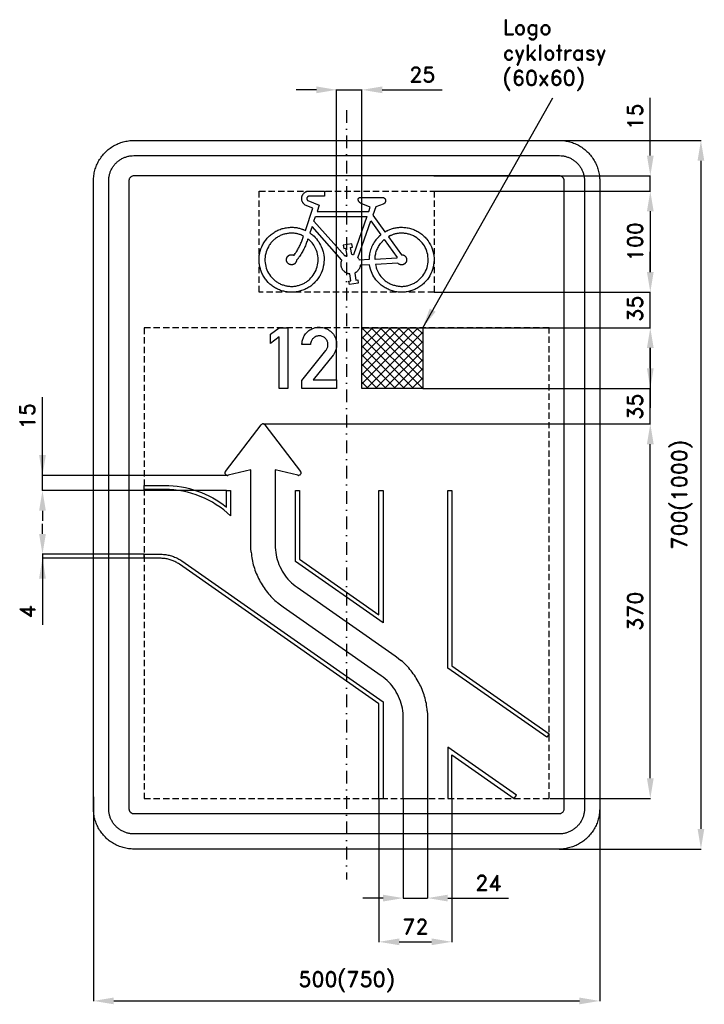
# Model space of a CAD drawing. Header units: millimetres. Extents: x -43 to 634, y -75 to 898.
import ezdxf

# ---------------------------------------------------------------- set-up
doc = ezdxf.new("R2010")
doc.units = ezdxf.units.MM
doc.header["$LTSCALE"] = 5
doc.linetypes.add('ČERCHOVANÁX2', pattern=[2, 1, -0.5, 0, -0.5])
doc.linetypes.add('ČÁRKOVANÁX2', pattern=[1.5, 1, -0.5])
doc.layers.add('Kóty', color=2, linetype='Continuous')
doc.layers.add('Značka', color=7, linetype='Continuous')
doc.styles.get("Standard").update_dxf_attribs({"font": 'romand.shx', "height": 15})
doc.dimstyles.get("Standard").update_dxf_attribs({"dimtxt": 15, "dimasz": 20, "dimexe": 0.18, "dimexo": 0.0625, "dimgap": 7.5, "dimtad": 1, "dimdec": 0, "dimzin": 0, "dimdsep": 46, "dimtxsty": 'Standard', "dimcen": 0.09, "dimadec": 0, "dimazin": 0, "dimtfac": 1, "dimtdec": 0, "dimtofl": 0, "dimtmove": 0, "dimatfit": 3, "dimfxl": 1, "dimtolj": 1, "dimtzin": 0, "dimarcsym": 0})

# ---------------------------------------------------------------- blocks, each defined once
blk = doc.blocks.new('*D1')
at = {"layer": 'Defpoints', "color": 0, "transparency": 16777216}
for p in [(490.38, 778.5), (490.38, 78.5), (630.38, 78.5)]:
    blk.add_point(p, dxfattribs=at)
at = {"layer": 'Kóty', "color": 0, "lineweight": -2, "transparency": 16777216}
for p, q in [((490.44, 778.5), (630.56, 778.5)), ((630.38, 758.5), (630.38, 98.5)), ((490.44, 78.5), (630.56, 78.5))]:
    blk.add_line(p, q, dxfattribs=at)
at = {"layer": 'Kóty', "color": 0, "transparency": 16777216}
for points in [[(627.05, 758.5), (633.71, 758.5), (630.38, 778.5)], [(627.05, 98.5), (633.71, 98.5), (630.38, 78.5)]]:
    blk.add_solid(points, dxfattribs=at)
at = {"layer": 'Kóty', "color": 0, "transparency": 16777216, "insert": (611.45, 428.5), "char_height": 15, "attachment_point": 5, "rotation": 90}
blk.add_mtext('\\A1;700(1000)', dxfattribs=at)
blk = doc.blocks.new('*D2')
at = {"layer": 'Defpoints', "color": 0, "transparency": 16777216}
for p in [(295.54, 828.5), (295.54, 593.5), (270.54, 542.06)]:
    blk.add_point(p, dxfattribs=at)
at = {"layer": 'Kóty', "color": 0, "lineweight": -2, "transparency": 16777216}
for p, q in [((250.54, 828.5), (230.54, 828.5)), ((270.54, 542.12), (270.54, 828.68)), ((295.54, 593.56), (295.54, 828.68)), ((315.54, 828.5), (374.82, 828.5))]:
    blk.add_line(p, q, dxfattribs=at)
at = {"layer": 'Kóty', "color": 0, "transparency": 16777216}
for points in [[(250.54, 831.83), (250.54, 825.16), (270.54, 828.5)], [(315.54, 831.83), (315.54, 825.16), (295.54, 828.5)]]:
    blk.add_solid(points, dxfattribs=at)
at = {"layer": 'Kóty', "color": 0, "transparency": 16777216, "insert": (355.18, 843.5), "char_height": 15, "attachment_point": 5}
blk.add_mtext('\\A1;25', dxfattribs=at)
blk = doc.blocks.new('*D3')
at = {"layer": 'Defpoints', "color": 0, "transparency": 16777216}
for p in [(366.54, 728.5), (366.85, 628.5), (580.38, 628.5)]:
    blk.add_point(p, dxfattribs=at)
at = {"layer": 'Kóty', "color": 0, "lineweight": -2, "transparency": 16777216}
for p, q in [((366.61, 728.5), (580.56, 728.5)), ((580.38, 708.5), (580.38, 648.5)), ((366.91, 628.5), (580.56, 628.5))]:
    blk.add_line(p, q, dxfattribs=at)
at = {"layer": 'Kóty', "color": 0, "transparency": 16777216}
for points in [[(577.05, 708.5), (583.71, 708.5), (580.38, 728.5)], [(577.05, 648.5), (583.71, 648.5), (580.38, 628.5)]]:
    blk.add_solid(points, dxfattribs=at)
at = {"layer": 'Kóty', "color": 0, "transparency": 16777216, "insert": (565.38, 678.5), "char_height": 15, "attachment_point": 5, "rotation": 90}
blk.add_mtext('\\A1;100', dxfattribs=at)
blk = doc.blocks.new('*D6')
at = {"layer": 'Defpoints', "color": 0, "transparency": 16777216}
for p in [(197.85, 498.5), (580.38, 498.5), (481.5, 128.5)]:
    blk.add_point(p, dxfattribs=at)
at = {"layer": 'Kóty', "color": 0, "lineweight": -2, "transparency": 16777216}
for p, q in [((197.91, 498.5), (580.56, 498.5)), ((580.38, 148.5), (580.38, 478.5)), ((481.56, 128.5), (580.56, 128.5))]:
    blk.add_line(p, q, dxfattribs=at)
at = {"layer": 'Kóty', "color": 0, "transparency": 16777216}
for points in [[(577.05, 478.5), (583.71, 478.5), (580.38, 498.5)], [(577.05, 148.5), (583.71, 148.5), (580.38, 128.5)]]:
    blk.add_solid(points, dxfattribs=at)
at = {"layer": 'Kóty', "color": 0, "transparency": 16777216, "insert": (565.38, 313.5), "char_height": 15, "attachment_point": 5, "rotation": 90}
blk.add_mtext('\\A1;370', dxfattribs=at)
blk = doc.blocks.new('*D7')
at = {"layer": 'Defpoints', "color": 0, "transparency": 16777216}
for p in [(366.61, 743.5), (580.38, 743.5), (366.61, 728.5)]:
    blk.add_point(p, dxfattribs=at)
at = {"layer": 'Kóty', "color": 0, "lineweight": -2, "transparency": 16777216}
for p, q in [((580.38, 763.5), (580.38, 820.64)), ((366.67, 743.5), (580.56, 743.5)), ((366.67, 728.5), (580.56, 728.5)), ((580.38, 708.5), (580.38, 688.5))]:
    blk.add_line(p, q, dxfattribs=at)
at = {"layer": 'Kóty', "color": 0, "transparency": 16777216}
for points in [[(577.05, 763.5), (583.71, 763.5), (580.38, 743.5)], [(577.05, 708.5), (583.71, 708.5), (580.38, 728.5)]]:
    blk.add_solid(points, dxfattribs=at)
at = {"layer": 'Kóty', "color": 0, "transparency": 16777216, "insert": (565.38, 802.07), "char_height": 15, "attachment_point": 5, "rotation": 90}
blk.add_mtext('\\A1;15', dxfattribs=at)
blk = doc.blocks.new('*D8')
at = {"layer": 'Defpoints', "color": 0, "transparency": 16777216}
for p in [(530.38, 141.96), (30.38, 130.04), (530.38, -71.5)]:
    blk.add_point(p, dxfattribs=at)
at = {"layer": 'Kóty', "color": 0, "lineweight": -2, "transparency": 16777216}
for p, q in [((530.38, 141.89), (530.38, -71.68)), ((30.38, 129.98), (30.38, -71.68)), ((50.38, -71.5), (510.38, -71.5))]:
    blk.add_line(p, q, dxfattribs=at)
at = {"layer": 'Kóty', "color": 0, "transparency": 16777216}
for points in [[(50.38, -68.17), (50.38, -74.84), (30.38, -71.5)], [(510.38, -68.17), (510.38, -74.84), (530.38, -71.5)]]:
    blk.add_solid(points, dxfattribs=at)
at = {"layer": 'Kóty', "color": 0, "transparency": 16777216, "insert": (280.38, -52.57), "char_height": 15, "width": 111.6418, "attachment_point": 5}
blk.add_mtext('\\A1;500(750)', dxfattribs=at)
blk = doc.blocks.new('*D10')
at = {"layer": 'Defpoints', "color": 0, "transparency": 16777216}
for p in [(336.38, 128.5), (360.38, 128.5), (360.38, 30.08)]:
    blk.add_point(p, dxfattribs=at)
at = {"layer": 'Kóty', "color": 0, "lineweight": -2, "transparency": 16777216}
for p, q in [((336.38, 128.43), (336.38, 29.9)), ((360.38, 128.43), (360.38, 29.9)), ((316.38, 30.08), (296.38, 30.08)), ((380.38, 30.08), (440.38, 30.08))]:
    blk.add_line(p, q, dxfattribs=at)
at = {"layer": 'Kóty', "color": 0, "transparency": 16777216}
for points in [[(316.38, 33.42), (316.38, 26.75), (336.38, 30.08)], [(380.38, 33.42), (380.38, 26.75), (360.38, 30.08)]]:
    blk.add_solid(points, dxfattribs=at)
at = {"layer": 'Kóty', "color": 0, "transparency": 16777216, "insert": (420.38, 45.08), "char_height": 15, "attachment_point": 5}
blk.add_mtext('\\A1;24', dxfattribs=at)
blk = doc.blocks.new('*D11')
at = {"layer": 'Defpoints', "color": 0, "transparency": 16777216}
for p in [(312.38, 128.5), (384.38, 128.5), (384.38, -13.11)]:
    blk.add_point(p, dxfattribs=at)
at = {"layer": 'Kóty', "color": 0, "lineweight": -2, "transparency": 16777216}
for p, q in [((312.38, 128.43), (312.38, -13.29)), ((384.38, 128.43), (384.38, -13.29)), ((332.38, -13.11), (364.38, -13.11))]:
    blk.add_line(p, q, dxfattribs=at)
at = {"layer": 'Kóty', "color": 0, "transparency": 16777216}
for points in [[(332.38, -9.78), (332.38, -16.44), (312.38, -13.11)], [(364.38, -9.78), (364.38, -16.44), (384.38, -13.11)]]:
    blk.add_solid(points, dxfattribs=at)
at = {"layer": 'Kóty', "color": 0, "transparency": 16777216, "insert": (348.38, 1.89), "char_height": 15, "attachment_point": 5}
blk.add_mtext('\\A1;72', dxfattribs=at)

msp = doc.modelspace()

# ---------------------------------------------------------------- hatches: boundary and pattern name
at = {"layer": 'Značka'}
h = msp.add_hatch(dxfattribs=at)
h.set_pattern_fill('ANSI37', color=2, scale=2)
h.paths.add_polyline_path([(295.54, 533.5), (295.54, 593.5), (355.54, 593.5), (355.54, 533.5)])

# ---------------------------------------------------------------- linework, layer by layer
at = {"color": 3}
for p, q in [((448.09, 131.77), (380.38, 179.19)), ((380.38, 179.19), (380.38, 128.5)), ((384.38, 128.5), (384.38, 171.5)), ((384.38, 171.5), (445.8, 128.5)), ((445.8, 128.5), (448.09, 131.77))]:
    msp.add_line(p, q, dxfattribs=at)
for points in [[(316.19, 722.24), (316.35, 722.21), (316.5, 722.17), (316.53, 722.17), (316.56, 722.16), (316.69, 722.12), (316.81, 722.08), (316.95, 722.02), (317.1, 721.95), (317.24, 721.88), (317.38, 721.8), (317.51, 721.71), (317.64, 721.62), (317.8, 721.49), (317.94, 721.36), (318.08, 721.22), (318.21, 721.07), (318.34, 720.92), (318.45, 720.75), (318.55, 720.58), (318.64, 720.4), (318.72, 720.22), (318.8, 720.03), (318.86, 719.84), (318.9, 719.65), (318.94, 719.45), (318.96, 719.26), (318.97, 719.06), (318.97, 718.86), (318.95, 718.59), (318.91, 718.32), (318.84, 718.06), (318.75, 717.8), (318.64, 717.55), (318.51, 717.31), (318.37, 717.08), (318.21, 716.86), (318.07, 716.68), (317.93, 716.52), (317.78, 716.36), (317.61, 716.22), (317.44, 716.08), (317.27, 715.96), (317.12, 715.87), (316.97, 715.78), (316.93, 715.76), (316.89, 715.75), (316.69, 715.65), (316.49, 715.57), (309.12, 712.76), (306.33, 704.77), (318.3, 688.2), (318.38, 688.24), (318.46, 688.29), (318.78, 688.46), (319.1, 688.63), (319.49, 688.85), (319.9, 689.06), (320.3, 689.27), (320.7, 689.48), (321.11, 689.68), (321.52, 689.88, -0.015504), (323.18, 690.6, -0.01639), (324.88, 691.21, -0.016378), (326.62, 691.73, -0.015345), (328.38, 692.14, -0.015692), (330.18, 692.45, -0.017242), (332, 692.64, -0.015785), (333.82, 692.72, -0.0113), (335.64, 692.7, -0.014095), (337.91, 692.58, -0.019834), (340.17, 692.3, -0.02149), (342.4, 691.85, -0.019123), (344.58, 691.23, -0.019033), (346.72, 690.46, -0.021218), (348.79, 689.51, -0.019762), (350.78, 688.42, -0.01448), (352.69, 687.19), (354.54, 685.87, -0.019669), (356.3, 684.42, -0.021251), (357.93, 682.85, -0.01909), (359.44, 681.15), (360.83, 679.35), (362.07, 677.44), (363.17, 675.45), (364.12, 673.39), (364.97, 671.28), (365.67, 669.12), (366.21, 666.92), (366.57, 664.67), (366.78, 662.41), (366.81, 660.13), (366.67, 657.87), (366.37, 655.61), (365.95, 653.38), (365.38, 651.18), (364.65, 649.03), (363.75, 646.94), (362.72, 644.92), (361.52, 642.99), (360.18, 641.15), (358.72, 639.41), (357.17, 637.75, -0.019538), (355.52, 636.2, -0.02081), (353.75, 634.77, -0.019049), (351.87, 633.49, -0.019088), (349.9, 632.34, -0.020837), (347.86, 631.36, -0.019509), (345.74, 630.52, -0.015012), (343.58, 629.84, -0.015019), (341.38, 629.26, -0.01955), (339.14, 628.85, -0.020834), (336.88, 628.59, -0.019011), (334.61, 628.52, -0.019035), (332.34, 628.61, -0.020869), (330.08, 628.87, -0.019642), (327.86, 629.3, -0.015112), (325.66, 629.88, -0.015127), (323.5, 630.58, -0.019595), (321.39, 631.43, -0.02089), (319.36, 632.43, -0.018907), (317.41, 633.59, -0.018825), (315.53, 634.88, -0.020665), (313.77, 636.31, -0.019098), (312.11, 637.87), (310.57, 639.54), (309.38, 640.93), (308.27, 642.39), (307.26, 643.91), (306.34, 645.49), (305.53, 647.11), (304.83, 648.78), (304.24, 650.49), (303.76, 652.23), (303.65, 652.67), (303.54, 653.12), (303.46, 653.47), (303.39, 653.83), (303.37, 653.91), (303.35, 654), (303.01, 655.79), (293.99, 655.33), (293.92, 654.83), (293.84, 654.34), (293.82, 654.24), (293.8, 654.14), (293.71, 653.75), (293.59, 653.36), (293.43, 652.89), (293.24, 652.42), (293.03, 651.96), (292.79, 651.52), (292.52, 651.09), (292.24, 650.67), (291.94, 650.26), (291.62, 649.87), (291.28, 649.49), (290.91, 649.14), (290.53, 648.81), (290.13, 648.51), (289.8, 648.28), (289.46, 648.07), (289.37, 648.02), (289.28, 647.97), (288.84, 647.74), (288.39, 647.51), (289.52, 640.48), (291.37, 640.78), (291.89, 637.49), (283.26, 636.1), (282.73, 639.39), (284.58, 639.69), (283.45, 646.72), (283, 646.78), (282.56, 646.86), (282.47, 646.87), (282.38, 646.89), (282.03, 646.97), (281.68, 647.07), (281.25, 647.21), (280.83, 647.37), (280.41, 647.55), (280.01, 647.75), (279.61, 647.97), (279.23, 648.21), (278.76, 648.53), (278.31, 648.88), (277.89, 649.25), (277.48, 649.65), (277.11, 650.07), (276.76, 650.52), (276.44, 650.98), (276.15, 651.47), (275.88, 651.96), (275.64, 652.47), (275.43, 653), (275.25, 653.54), (275.11, 654.08), (275, 654.64), (274.93, 655.2), (274.89, 655.76), (274.87, 656.22), (274.87, 656.67), (274.9, 657.13), (274.95, 657.58), (275.02, 658.02), (275.12, 658.46), (275.21, 658.81), (275.32, 659.16), (275.35, 659.24), (275.38, 659.33), (275.54, 659.75), (275.71, 660.17), (246.22, 693.47), (244.06, 687.12), (245.49, 686.06), (245.56, 686.01), (245.64, 685.95), (245.92, 685.74), (246.2, 685.52), (246.55, 685.24), (246.89, 684.96), (248.23, 683.78), (249.49, 682.52), (250.67, 681.19), (251.78, 679.79), (252.81, 678.33), (253.74, 676.8), (254.58, 675.21), (255.34, 673.59), (256.19, 671.52), (256.91, 669.41, -0.021183), (257.46, 667.24), (257.84, 665.04), (258.08, 662.82), (258.13, 660.58), (258.02, 658.35), (257.76, 656.13), (257.4, 653.93), (256.88, 651.75), (256.21, 649.62), (255.37, 647.55), (254.39, 645.54, -0.020624), (253.26, 643.62, -0.019229), (251.99, 641.78), (250.6, 640.03), (249.12, 638.36, -0.019256), (247.53, 636.79, -0.020533), (245.83, 635.34, -0.018729), (244.02, 634.02, -0.018686), (242.13, 632.83, -0.020512), (240.16, 631.79, -0.019218), (238.11, 630.9, -0.014802), (236, 630.15, -0.01475), (233.86, 629.51, -0.019228), (231.69, 629.02, -0.020466), (229.48, 628.68, -0.01869), (227.25, 628.52, -0.018704), (225.01, 628.51, -0.020488), (222.79, 628.67, -0.019209), (220.58, 629, -0.014807), (218.4, 629.47, -0.014792), (216.24, 630.06, -0.01923), (214.13, 630.79, -0.020496), (212.08, 631.67, -0.018682), (210.1, 632.72, -0.018697), (208.2, 633.89, -0.020526), (206.39, 635.2, -0.019217), (204.69, 636.65), (203.08, 638.2), (201.56, 639.84, -0.019218), (200.16, 641.58, -0.020463), (198.89, 643.41, -0.018678), (197.76, 645.34, -0.018672), (196.76, 647.34, -0.020451), (195.92, 649.41, -0.019202), (195.24, 651.54), (194.7, 653.7), (194.28, 655.9, -0.019241), (194, 658.11, -0.020515), (193.89, 660.34), (193.95, 662.58), (194.16, 664.8, -0.02046), (194.54, 667, -0.019234), (195.09, 669.17), (195.78, 671.29), (196.57, 673.38, -0.019167), (197.51, 675.41, -0.020487), (198.59, 677.36, -0.018713), (199.83, 679.23, -0.018703), (201.18, 681.01, -0.020555), (202.67, 682.67, -0.019263), (204.28, 684.22, -0.014868), (205.99, 685.66, -0.014874), (207.77, 687.01, -0.019271), (209.63, 688.23, -0.020468), (211.58, 689.31, -0.018552), (213.61, 690.24, -0.018532), (215.7, 691.03, -0.020293), (217.85, 691.66, -0.01881), (220.03, 692.13, -0.013958), (222.24, 692.46, -0.011343), (224.03, 692.65, -0.015344), (225.82, 692.74, -0.016782), (227.62, 692.72, -0.015543), (229.41, 692.59, -0.015987), (231.18, 692.36, -0.018406), (232.92, 692.01, -0.017089), (234.64, 691.54, -0.01207), (236.33, 690.98), (236.75, 690.83), (237.17, 690.67), (237.5, 690.54), (237.83, 690.41), (237.91, 690.38), (238, 690.34), (239.64, 689.65), (247.12, 711.61), (239.57, 714.7), (239.27, 714.91), (238.97, 715.12), (238.91, 715.17), (238.85, 715.21), (238.62, 715.4), (238.4, 715.59), (238.14, 715.85), (237.89, 716.12), (237.66, 716.41), (237.44, 716.7), (237.23, 717.01), (237.04, 717.33), (236.82, 717.74), (236.63, 718.15), (236.46, 718.58), (236.32, 719.02), (236.21, 719.47), (236.13, 719.92), (236.08, 720.38), (236.06, 720.84), (236.05, 721.3), (236.08, 721.76), (236.13, 722.22), (236.22, 722.68), (236.33, 723.12), (236.48, 723.56), (236.65, 723.99), (236.85, 724.4), (237.06, 724.81), (237.3, 725.2), (237.56, 725.58), (237.85, 725.94), (238.16, 726.28), (238.5, 726.6), (238.85, 726.9), (239.22, 727.17), (239.52, 727.38), (239.84, 727.58), (240.16, 727.76), (240.49, 727.92), (240.83, 728.06), (241.18, 728.18), (241.53, 728.29), (241.89, 728.37), (241.98, 728.39), (242.07, 728.41), (242.14, 728.42), (242.22, 728.43), (242.23, 728.44), (242.25, 728.44), (242.62, 728.5), (258.49, 728.5), (258.49, 723.5), (243.32, 723.5), (243.2, 723.48), (243.08, 723.47), (243.06, 723.46), (243.03, 723.46), (242.94, 723.44), (242.85, 723.41), (242.73, 723.37), (242.62, 723.33), (242.51, 723.28), (242.41, 723.23), (242.3, 723.17), (242.2, 723.11), (242.08, 723.02), (241.96, 722.93), (241.85, 722.83), (241.75, 722.72), (241.65, 722.61), (241.56, 722.49), (241.48, 722.37), (241.4, 722.24), (241.33, 722.1), (241.27, 721.97), (241.22, 721.83), (241.18, 721.68), (241.14, 721.54), (241.12, 721.39), (241.11, 721.24), (241.1, 721.09), (241.1, 720.95), (241.11, 720.8), (241.13, 720.65), (241.16, 720.5), (241.2, 720.36), (241.24, 720.22), (241.3, 720.08), (241.37, 719.94), (241.42, 719.84), (241.48, 719.73), (241.55, 719.63), (241.62, 719.54), (241.69, 719.44), (241.77, 719.36), (241.84, 719.29), (241.91, 719.23), (241.93, 719.21), (241.95, 719.2), (242.04, 719.12), (242.14, 719.05), (253.37, 714.46), (251.28, 708.31), (302.28, 708.31), (303.76, 712.55), (294.93, 716.2), (294.72, 716.3), (294.52, 716.39), (294.48, 716.41), (294.44, 716.44), (294.28, 716.52), (294.12, 716.62), (293.94, 716.74), (293.75, 716.88), (293.58, 717.02), (293.41, 717.17), (293.24, 717.33), (293.08, 717.5), (292.89, 717.71), (292.71, 717.93), (292.54, 718.16), (292.38, 718.4), (292.25, 718.65), (292.13, 718.91), (292.04, 719.18), (291.97, 719.46), (291.93, 719.61), (291.9, 719.76), (291.89, 719.92), (291.88, 720.07), (291.88, 720.23), (291.89, 720.38), (291.91, 720.53), (291.95, 720.68), (291.99, 720.83), (292.05, 720.97), (292.12, 721.11), (292.19, 721.25), (292.28, 721.38), (292.38, 721.5), (292.48, 721.61), (292.6, 721.72), (292.69, 721.8), (292.79, 721.88), (292.89, 721.95), (293, 722.01), (293.11, 722.07), (293.23, 722.12), (293.34, 722.16), (293.46, 722.19), (293.49, 722.2), (293.52, 722.2), (293.55, 722.21), (293.58, 722.22), (293.61, 722.22), (293.64, 722.23), (293.67, 722.24), (293.7, 722.24), (316.19, 722.24)], [(230.98, 660.11), (230.94, 659.82), (230.89, 659.55), (230.88, 659.49), (230.86, 659.43), (230.81, 659.22), (230.74, 659), (230.64, 658.73), (230.52, 658.48), (230.39, 658.22), (230.25, 657.98), (230.08, 657.74), (229.91, 657.52), (229.68, 657.25), (229.43, 656.99), (229.17, 656.76), (228.88, 656.54), (228.59, 656.35), (228.27, 656.18), (227.95, 656.04), (227.61, 655.91), (227.27, 655.81), (226.93, 655.73, -0.021431), (226.58, 655.67, -0.019119), (226.22, 655.64, -0.019055), (225.87, 655.64, -0.021041), (225.51, 655.67), (225.16, 655.72), (224.82, 655.8), (224.47, 655.89), (224.14, 656.01), (223.81, 656.15), (223.5, 656.32), (223.2, 656.51), (222.91, 656.72), (222.65, 656.95), (222.39, 657.2), (222.16, 657.47), (221.94, 657.75), (221.74, 658.04), (221.57, 658.35), (221.41, 658.67), (221.29, 659), (221.19, 659.34), (221.11, 659.69), (221.05, 660.04), (221.02, 660.4), (221.01, 660.75), (221.03, 661.11), (221.07, 661.46), (221.15, 661.81), (221.24, 662.15), (221.37, 662.48), (221.5, 662.81), (221.67, 663.12), (221.85, 663.43), (222.06, 663.72), (222.29, 663.99), (222.53, 664.24), (222.8, 664.48), (223.08, 664.69), (223.38, 664.89), (223.68, 665.07), (224, 665.23), (224.33, 665.36), (224.67, 665.47), (225.01, 665.55, -0.01916), (225.37, 665.6, -0.014129), (225.72, 665.64, -0.011532), (226.01, 665.65, -0.015828), (226.29, 665.65, -0.017327), (226.58, 665.63), (226.86, 665.59), (227.14, 665.53), (227.41, 665.46), (227.63, 665.39), (227.84, 665.3), (227.89, 665.28), (227.94, 665.26), (228.2, 665.14), (228.45, 665.01), (229.07, 665.88), (229.68, 666.75), (229.8, 666.93), (229.92, 667.1), (230.4, 667.81), (230.86, 668.53), (231.42, 669.44), (231.97, 670.35), (232.49, 671.28), (233, 672.22), (233.49, 673.17), (233.97, 674.12), (234.43, 675.09), (234.88, 676.06), (235.31, 677.03), (235.72, 678.02), (236.1, 679.01), (236.47, 680.02), (236.75, 680.82), (237.01, 681.63), (237.07, 681.84), (237.14, 682.04), (237.45, 683.06), (237.74, 684.09), (236.42, 684.68), (236.36, 684.71), (236.29, 684.74), (236.02, 684.86), (235.76, 684.97), (235.42, 685.1), (235.08, 685.24, 0.015229), (233.72, 685.72, 0.016014), (232.32, 686.12, 0.015978), (230.91, 686.43, 0.014981), (229.48, 686.66, 0.015275), (228.03, 686.82, 0.016847), (226.58, 686.88, 0.015421), (225.12, 686.85, 0.011057), (223.67, 686.75, 0.013716), (221.86, 686.54, 0.019377), (220.08, 686.22, 0.020973), (218.32, 685.76, 0.018711), (216.6, 685.17, 0.018642), (214.93, 684.46, 0.020767), (213.31, 683.63, 0.019276), (211.77, 682.67, 0.014135), (210.29, 681.62, 0.014126), (208.86, 680.49, 0.01921), (207.51, 679.28, 0.020733), (206.26, 677.97, 0.018671), (205.11, 676.56, 0.018584), (204.06, 675.08, 0.02043), (203.12, 673.52), (202.31, 671.9), (201.6, 670.23), (200.98, 668.52), (200.47, 666.78), (200.1, 665), (199.86, 663.2), (199.74, 661.39), (199.76, 659.57), (199.92, 657.76), (200.19, 655.97), (200.56, 654.19), (201.05, 652.44), (201.66, 650.73), (202.4, 649.07), (203.25, 647.47), (204.23, 645.94), (205.31, 644.48), (206.49, 643.1), (207.74, 641.78, 0.019093), (209.07, 640.54, 0.02038), (210.49, 639.41, 0.018513), (211.99, 638.39, 0.018567), (213.56, 637.47, 0.020383), (215.19, 636.68, 0.019027), (216.88, 636.01, 0.014661), (218.61, 635.45, 0.014703), (220.36, 634.98, 0.019127), (222.14, 634.64, 0.020346), (223.95, 634.42, 0.018566), (225.76, 634.34, 0.018589), (227.58, 634.38, 0.020369), (229.38, 634.57, 0.019068), (231.17, 634.88, 0.014686), (232.93, 635.31, 0.014733), (234.67, 635.84, 0.019094), (236.37, 636.48, 0.020352), (238.02, 637.24, 0.018546), (239.6, 638.12, 0.018554), (241.13, 639.12, 0.020336), (242.57, 640.22, 0.019067), (243.92, 641.43), (245.2, 642.72), (246.4, 644.08), (247.51, 645.52), (248.52, 647.03), (249.4, 648.62), (250.17, 650.27), (250.82, 651.96), (251.34, 653.7), (251.74, 655.47), (252.05, 657.26), (252.23, 659.06), (252.29, 660.87), (252.21, 662.69), (252, 664.49), (251.66, 666.28), (251.19, 668.03), (250.61, 669.75), (250.08, 671.12), (249.48, 672.45), (248.81, 673.74), (248.05, 674.99), (247.23, 676.18), (246.33, 677.32), (245.36, 678.39), (244.33, 679.41), (244.06, 679.65), (243.8, 679.9), (243.58, 680.09), (243.36, 680.28), (243.31, 680.33), (243.25, 680.38), (242.14, 681.31), (241.77, 680.16), (241.4, 679.02), (241.32, 678.79), (241.24, 678.56), (240.92, 677.66), (240.57, 676.75), (240.13, 675.63), (239.66, 674.52), (239.17, 673.42), (238.66, 672.33), (238.12, 671.25), (237.57, 670.18), (237, 669.11), (236.42, 668.06), (235.81, 667.01), (235.18, 665.98), (234.53, 664.97), (233.86, 663.97), (233.31, 663.18), (232.74, 662.4), (232.6, 662.21), (232.45, 662.02), (231.72, 661.06), (230.98, 660.11)], [(334.61, 665.62), (334.89, 665.61), (335.17, 665.59), (335.23, 665.59), (335.29, 665.58), (335.51, 665.56), (335.73, 665.51), (336.01, 665.45), (336.28, 665.37), (336.55, 665.27), (336.81, 665.16), (337.06, 665.03), (337.31, 664.88), (337.61, 664.69), (337.89, 664.48), (338.16, 664.24), (338.41, 663.99), (338.64, 663.72), (338.84, 663.43), (339.03, 663.13), (339.19, 662.81), (339.34, 662.49), (339.47, 662.16), (339.57, 661.81), (339.64, 661.47), (339.69, 661.11), (339.7, 660.76), (339.7, 660.41), (339.67, 660.05), (339.62, 659.7), (339.54, 659.35), (339.44, 659.01), (339.32, 658.68), (339.17, 658.36), (338.99, 658.05), (338.8, 657.75), (338.58, 657.47), (338.35, 657.2), (338.1, 656.95), (337.83, 656.71), (337.55, 656.5), (337.25, 656.31), (336.94, 656.14), (336.61, 656), (336.28, 655.88), (335.94, 655.78), (335.59, 655.7), (335.24, 655.64, -0.018797), (334.89, 655.62, -0.018887), (334.53, 655.62, -0.020522), (334.18, 655.64), (333.83, 655.7), (333.48, 655.77), (333.21, 655.85), (332.93, 655.94), (332.67, 656.04), (332.41, 656.16), (332.16, 656.3), (331.92, 656.45), (331.74, 656.58), (331.56, 656.73), (331.52, 656.76), (331.48, 656.8), (331.27, 656.99), (331.07, 657.19), (308.87, 656.08), (309.18, 654.64), (309.54, 653.21), (309.62, 652.93), (309.71, 652.65), (310.08, 651.53), (310.5, 650.44), (311.1, 649.09), (311.78, 647.79), (312.54, 646.52), (313.38, 645.3), (314.3, 644.14), (315.27, 643.02), (316.54, 641.69), (317.9, 640.44, 0.021289), (319.35, 639.3, 0.018991), (320.88, 638.28, 0.018909), (322.48, 637.36, 0.021035), (324.15, 636.58, 0.019597), (325.88, 635.92, 0.014312), (327.64, 635.38, 0.014296), (329.43, 634.93, 0.019526), (331.24, 634.6, 0.021036), (333.08, 634.41, 0.018964), (334.92, 634.36, 0.018856), (336.76, 634.44, 0.020745), (338.59, 634.66, 0.019415), (340.4, 635.02, 0.014813), (342.18, 635.5, 0.014751), (343.93, 636.07, 0.019346), (345.64, 636.76, 0.020677), (347.3, 637.58, 0.018792), (348.88, 638.52, 0.018854), (350.4, 639.57, 0.020694), (351.83, 640.73), (353.17, 641.99), (354.42, 643.35), (355.6, 644.77), (356.68, 646.26), (357.65, 647.83), (358.49, 649.47), (359.22, 651.17), (359.81, 652.91), (360.27, 654.7), (360.61, 656.51), (360.85, 658.34), (360.97, 660.18), (360.95, 662.02), (360.79, 663.86), (360.5, 665.68), (360.07, 667.47), (359.51, 669.23), (358.83, 670.94), (358.07, 672.62), (357.18, 674.24), (356.19, 675.79), (355.07, 677.26), (353.86, 678.65), (352.54, 679.94), (351.13, 681.12), (349.64, 682.21), (348.1, 683.22, 0.019479), (346.5, 684.12, 0.020675), (344.83, 684.9, 0.01872), (343.1, 685.54, 0.018641), (341.33, 686.07, 0.020481), (339.53, 686.46, 0.018961), (337.71, 686.72, 0.014097), (335.86, 686.86, 0.011388), (334.38, 686.9, 0.01553), (332.9, 686.87, 0.016956), (331.42, 686.74, 0.015733), (329.95, 686.52, 0.016123), (328.52, 686.22, 0.018585), (327.1, 685.82, 0.017245), (325.72, 685.33), (324.37, 684.76), (324.03, 684.61), (323.7, 684.45), (323.43, 684.33), (323.17, 684.19), (323.1, 684.16), (323.04, 684.13), (321.73, 683.45), (334.61, 665.62)], [(236.29, 533.5), (236.29, 541.52), (259.76, 571.05), (260.1, 571.49), (260.43, 571.93, 0.082969), (261.7, 574.6, 0.094414), (261.98, 577.55, 0.092126), (261.36, 580.21, 0.084057), (259.85, 582.52, 0.098158), (257.19, 584.59, 0.106054), (253.97, 585.45, 0.106168), (250.69, 585.04, 0.099982), (247.81, 583.35, 0.083731), (246.01, 581.27, 0.091644), (245.05, 578.76), (244.9, 577.83), (244.82, 576.9), (236.29, 576.9), (236.31, 577.7), (236.35, 578.51, -0.059422), (237.06, 582.11, -0.058261), (238.6, 585.48, -0.072175), (241.45, 589.17, -0.072244), (245.22, 591.89, -0.061472), (248.85, 593.38, -0.059951), (252.73, 593.96, -0.083058), (258.27, 593.31, -0.087058), (263.31, 590.87, -0.087768), (267.34, 586.98, -0.087785), (269.8, 581.98, -0.068467), (270.56, 577.72, -0.062421), (270.2, 573.38, -0.050672), (269.26, 570.16, -0.061858), (267.64, 567.26), (267.32, 566.82), (266.99, 566.39), (247.5, 542.06), (270.54, 542.06), (270.54, 533.5), (236.29, 533.5)], [(96.11, 365.76), (80.38, 365.75), (80.38, 369.75), (96.11, 369.75), (97.25, 369.73, -0.006019), (98.38, 369.68, -0.031492), (102.89, 369.16, -0.030522), (107.31, 368.08, -0.031602), (111.59, 366.53, -0.034926), (115.62, 364.43), (116.59, 363.84), (117.54, 363.23), (316.38, 224), (316.38, 128.5)], [(312.38, 128.5), (312.38, 221.92), (115.24, 359.96), (114.38, 360.5), (113.52, 361.04, 0.031538), (109.91, 362.88, 0.03056), (106.1, 364.28, 0.031644), (102.16, 365.25, 0.034994), (98.13, 365.7), (97.12, 365.73), (96.11, 365.76)]]:
    msp.add_lwpolyline(points, format="xyb", dxfattribs=at)
at = {"color": 6, "linetype": 'ČÁRKOVANÁX2', "ltscale": 1.25}
msp.add_lwpolyline([(193.91, 628.5), (193.91, 728.5), (366.85, 728.5), (366.85, 628.5), (193.91, 628.5)], dxfattribs=at)
at = {"color": 3}
for points in [[(279.39, 672.01), (280.52, 664.98), (280.43, 664.94), (280.35, 664.9), (280.02, 664.74), (279.7, 664.56), (279.39, 664.38), (279.08, 664.18), (279.01, 664.12), (278.93, 664.07), (248.08, 698.92), (249.57, 703.32), (300.54, 703.32), (287.31, 665.38), (287.22, 665.41), (287.13, 665.44), (286.76, 665.54), (286.39, 665.62), (286.02, 665.69), (285.64, 665.75), (285.55, 665.76), (285.45, 665.77), (284.32, 672.8), (286.17, 673.1), (285.64, 676.39), (277.01, 675), (277.54, 671.71), (279.39, 672.01)], [(304.33, 699.01), (314.22, 685.32), (313.17, 684.39), (313.12, 684.34), (313.06, 684.29), (312.86, 684.11), (312.65, 683.92), (312.39, 683.68), (312.14, 683.43), (311.16, 682.44), (310.23, 681.4), (309.34, 680.32), (308.51, 679.19), (307.72, 678.03), (307, 676.82), (306.32, 675.59), (305.7, 674.33), (305.11, 673.05), (304.58, 671.75), (304.1, 670.42), (303.7, 669.08), (303.36, 667.72), (303.09, 666.35), (302.93, 665.24), (302.81, 664.13), (302.79, 663.85), (302.77, 663.57), (302.68, 662.17), (302.64, 660.77), (293.13, 660.29), (293.07, 660.42), (293.01, 660.54), (292.75, 661.03), (292.46, 661.49), (292.15, 661.95), (291.81, 662.38), (291.72, 662.48), (291.63, 662.58), (304.33, 699.01)], [(330.32, 663.02), (330.3, 662.98), (330.27, 662.94), (330.19, 662.76), (330.11, 662.59), (330.04, 662.41), (329.97, 662.23), (329.96, 662.18), (329.94, 662.14), (308.47, 661.06), (308.52, 662.17), (308.6, 663.28), (308.62, 663.5), (308.64, 663.72), (308.75, 664.6), (308.9, 665.48), (309.12, 666.56), (309.39, 667.64), (309.71, 668.7), (310.08, 669.76), (310.5, 670.79), (310.96, 671.81), (311.44, 672.81), (311.96, 673.8), (312.53, 674.76), (313.15, 675.69), (313.8, 676.58), (314.5, 677.45), (315.08, 678.11), (315.7, 678.75), (315.86, 678.91), (316.01, 679.06), (316.82, 679.83), (317.64, 680.58), (330.32, 663.02)], [(213.74, 533.5), (213.74, 584.38), (205.22, 577.98), (205.22, 587.09), (213.83, 593.5), (222.29, 593.5), (222.29, 533.5), (213.74, 533.5)], [(312.38, 432.63), (316.38, 432.63), (316.38, 302.13), (229.85, 362.72), (229.85, 432.63), (233.85, 432.63), (233.85, 364.8), (312.38, 309.81), (312.38, 432.63)], [(480.38, 192.18), (478.09, 188.9), (380.38, 257.32), (380.38, 432.63), (384.38, 432.63), (384.38, 259.4), (480.38, 192.18)]]:
    msp.add_lwpolyline(points, dxfattribs=at)
at = {"color": 5}
msp.add_lwpolyline([(295.54, 533.5), (295.54, 593.5), (355.54, 593.5), (355.54, 533.5), (295.54, 533.5)], dxfattribs=at)
at = {"layer": 'Kóty'}
for p, q in [((580.38, 648.5), (580.38, 668.5)), ((366.97, 628.5), (580.56, 628.5)), ((355.6, 593.5), (580.56, 593.5)), ((580.38, 573.5), (580.38, 514.21)), ((580.38, 553.5), (580.38, 573.5)), ((355.6, 533.5), (580.56, 533.5)), ((-20, 432.63), (-20, 524.77)), ((580.38, 458.36), (580.38, 478.36)), ((162.6, 447.63), (-20.18, 447.63)), ((161.79, 432.63), (-20.18, 432.63)), ((-20, 412.63), (-20, 402.63)), ((-20, 389.75), (-20, 399.75)), ((80.32, 369.75), (-20.18, 369.75)), ((-20, 369.75), (-20, 300.04)), ((80.32, 365.75), (-20.18, 365.75)), ((336.38, 30.08), (360.38, 30.08))]:
    msp.add_line(p, q, dxfattribs=at)
for points in [[(270.54, 828.5), (295.54, 828.5)], [(355.54, 593.5), (484.06, 820.45)], [(580.38, 728.5), (580.38, 743.5)], [(580.38, 593.5), (580.38, 628.5)], [(580.38, 498.36), (580.38, 533.53)]]:
    msp.add_lwpolyline(points, dxfattribs=at)
for points in [[(577.05, 648.5), (583.71, 648.5), (580.38, 628.5)], [(362.49, 612.54), (368.29, 609.26), (355.54, 593.5)], [(577.05, 573.5), (583.71, 573.5), (580.38, 593.5)], [(577.05, 553.5), (583.71, 553.5), (580.38, 533.5)], [(577.05, 478.36), (583.71, 478.36), (580.38, 498.36)], [(-23.33, 467.63), (-16.67, 467.63), (-20, 447.63)], [(-23.33, 412.63), (-16.67, 412.63), (-20, 432.63)], [(-23.33, 389.75), (-16.67, 389.75), (-20, 369.75)], [(-23.33, 345.75), (-16.67, 345.75), (-20, 365.75)]]:
    msp.add_solid(points, dxfattribs=at)
at = {"layer": 'Značka', "color": 6, "linetype": 'ČERCHOVANÁX2', "lineweight": 25, "ltscale": 2.5}
msp.add_line((280.38, 808.5), (280.38, 48.5), dxfattribs=at)
at = {"layer": 'Značka', "color": 3}
for p, q in [((160.87, 451.48), (195.94, 497.55)), ((195.94, 497.55), (196.01, 497.64)), ((196.01, 497.64), (196.08, 497.72)), ((196.08, 497.72), (196.4, 498.02)), ((196.4, 498.02), (196.78, 498.25)), ((196.78, 498.25), (197.3, 498.44)), ((198.39, 498.44), (198.91, 498.25)), ((198.91, 498.25), (199.29, 498.02)), ((199.29, 498.02), (199.61, 497.72)), ((199.61, 497.72), (199.69, 497.64)), ((199.69, 497.64), (199.76, 497.55)), ((199.76, 497.55), (234.82, 451.48)), ((160.39, 449.81), (160.41, 450.4)), ((160.51, 449.24), (160.39, 449.81)), ((160.41, 450.4), (160.53, 450.86)), ((160.77, 448.71), (160.51, 449.24)), ((160.53, 450.86), (160.74, 451.28)), ((160.74, 451.28), (160.8, 451.38)), ((161.16, 448.26), (160.77, 448.71)), ((160.8, 451.38), (160.87, 451.48)), ((161.64, 447.91), (161.16, 448.26)), ((162.19, 447.7), (161.64, 447.91)), ((163.24, 447.67), (163.13, 447.65)), ((163.36, 447.7), (163.24, 447.67)), ((185.85, 453.26), (163.36, 447.7)), ((185.85, 378.86), (185.85, 453.26)), ((232.34, 447.7), (209.85, 453.26)), ((209.85, 453.26), (209.85, 378.86)), ((232.45, 447.67), (232.34, 447.7)), ((232.57, 447.65), (232.45, 447.67)), ((233.51, 447.7), (233.04, 447.62)), ((234.06, 447.91), (233.51, 447.7)), ((234.54, 448.26), (234.06, 447.91)), ((234.92, 448.71), (234.54, 448.26)), ((234.82, 451.48), (234.89, 451.38)), ((234.89, 451.38), (234.96, 451.28)), ((235.18, 449.24), (234.92, 448.71)), ((234.96, 451.28), (235.17, 450.86)), ((235.17, 450.86), (235.28, 450.4)), ((235.31, 449.81), (235.18, 449.24)), ((235.28, 450.4), (235.31, 449.81)), ((185.96, 375.26), (185.85, 378.86)), ((186.19, 371.67), (185.96, 375.26)), ((209.85, 378.86), (209.93, 376.41)), ((209.93, 376.41), (210.08, 373.97)), ((227.72, 340.08), (229.64, 338.55)), ((229.64, 338.55), (231.59, 337.08)), ((231.59, 337.08), (328.4, 269.3)), ((214.95, 319.59), (212.14, 321.83)), ((217.83, 317.42), (214.95, 319.59)), ((314.63, 249.64), (217.83, 317.42)), ((328.4, 269.3), (331.27, 267.13)), ((331.27, 267.13), (334.09, 264.89)), ((316.59, 248.17), (314.63, 249.64)), ((318.5, 246.64), (316.59, 248.17)), ((360.04, 215.05), (360.26, 211.46)), ((336.3, 210.31), (336.15, 212.75)), ((336.38, 207.86), (336.3, 210.31)), ((336.38, 128.5), (336.38, 207.86)), ((360.26, 211.46), (360.38, 207.86)), ((360.38, 207.86), (360.38, 128.5)), ((312.38, 128.5), (316.38, 128.5)), ((380.38, 128.5), (384.38, 128.5))]:
    msp.add_line(p, q, dxfattribs=at)
for points in [[(70.38, 78.5), (70.22, 78.5), (70.06, 78.5, -0.03218), (64.9, 78.86, -0.035444), (59.82, 79.91, -0.036266), (54.91, 81.57, -0.034419), (50.29, 83.91, -0.033723), (45.98, 86.78, -0.034085), (42.09, 90.21, -0.034206), (38.66, 94.09, -0.03423), (35.79, 98.41, -0.034045), (33.47, 103.04, -0.033416), (31.8, 107.94, -0.034129), (30.72, 113.02, -0.036747), (30.38, 118.18), (30.38, 118.34), (30.38, 118.5), (30.38, 738.5), (30.38, 738.65), (30.38, 738.81, -0.032179), (30.74, 743.98, -0.035443), (31.8, 749.05, -0.03627), (33.46, 753.96, -0.034417), (35.79, 758.59, -0.033721), (38.66, 762.9, -0.03408), (42.09, 766.78, -0.034215), (45.98, 770.21, -0.034224), (50.29, 773.09, -0.034046), (54.92, 775.4, -0.033405), (59.82, 777.08, -0.034129), (64.9, 778.15, -0.036741), (70.06, 778.5), (70.22, 778.5), (70.38, 778.5), (490.38, 778.5), (490.54, 778.5), (490.69, 778.5, -0.032179), (495.86, 778.13, -0.035443), (500.93, 777.08, -0.036259), (505.84, 775.42, -0.034409), (510.47, 773.09, -0.033719), (514.78, 770.21, -0.034073), (518.66, 766.78, -0.034214), (522.1, 762.9, -0.034226), (524.97, 758.59, -0.03405), (527.28, 753.96, -0.033407), (528.96, 749.05, -0.034128), (530.03, 743.97, -0.036741), (530.38, 738.81), (530.38, 738.65), (530.38, 738.5), (530.38, 118.5), (530.38, 118.34), (530.38, 118.18, -0.032179), (530.02, 113.02, -0.035442), (528.96, 107.94, -0.03626), (527.3, 103.03, -0.034413), (524.97, 98.41, -0.033721), (522.09, 94.1, -0.034079), (518.66, 90.21, -0.03421), (514.78, 86.78, -0.034233), (510.47, 83.91, -0.034047), (505.84, 81.59, -0.033414), (500.93, 79.91, -0.034126), (495.86, 78.84, -0.036745), (490.69, 78.5), (490.54, 78.5), (490.38, 78.5), (70.38, 78.5)], [(70.38, 93.5), (70.28, 93.5), (70.18, 93.5, -0.03218), (66.95, 93.72, -0.035443), (63.78, 94.38, -0.036267), (60.71, 95.42, -0.034421), (57.82, 96.88, -0.033722), (55.13, 98.68, -0.034087), (52.7, 100.82, -0.034208), (50.56, 103.25, -0.034231), (48.76, 105.94, -0.03404), (47.31, 108.83, -0.033412), (46.26, 111.9, -0.034124), (45.59, 115.07, -0.036741), (45.38, 118.3), (45.38, 118.4), (45.38, 118.5), (45.38, 738.5), (45.38, 738.6), (45.38, 738.69, -0.032179), (45.61, 741.92, -0.035446), (46.26, 745.09, -0.036266), (47.3, 748.16, -0.034408), (48.76, 751.05, -0.033722), (50.56, 753.75, -0.034097), (52.7, 756.18, -0.034183), (55.13, 758.32, -0.034227), (57.82, 760.12, -0.034028), (60.72, 761.56, -0.033409), (63.78, 762.61, -0.034138), (66.96, 763.28, -0.036736), (70.18, 763.5), (70.28, 763.5), (70.38, 763.5), (490.38, 763.5), (490.48, 763.5), (490.57, 763.5, -0.032198), (493.8, 763.27, -0.035437), (496.98, 762.61, -0.036248), (500.04, 761.57, -0.0344), (502.94, 760.12, -0.033726), (505.63, 758.32, -0.03409), (508.06, 756.18, -0.034192), (510.2, 753.75, -0.034225), (512, 751.05, -0.034034), (513.44, 748.16, -0.033413), (514.49, 745.09, -0.034141), (515.16, 741.92, -0.036734), (515.38, 738.69), (515.38, 738.6), (515.38, 738.5), (515.38, 118.5), (515.38, 118.4), (515.38, 118.3, -0.032198), (515.15, 115.07, -0.035432), (514.49, 111.9, -0.036247), (513.46, 108.83, -0.034407), (512, 105.94, -0.033723), (510.2, 103.25, -0.034079), (508.06, 100.82, -0.034215), (505.63, 98.67, -0.034228), (502.94, 96.88, -0.034052), (500.04, 95.43, -0.033418), (496.98, 94.38, -0.034129), (493.8, 93.71, -0.036743), (490.57, 93.5), (490.48, 93.5), (490.38, 93.5), (70.38, 93.5)], [(70.38, 113.5), (490.38, 113.5), (490.4, 113.5), (490.42, 113.5), (491.06, 113.54, 0.035458), (491.7, 113.67, 0.036277), (492.31, 113.88), (492.89, 114.17), (493.43, 114.53), (493.91, 114.96), (494.34, 115.45), (494.7, 115.99), (494.99, 116.56), (495.2, 117.18), (495.34, 117.81), (495.38, 118.46), (495.38, 118.48), (495.38, 118.5), (495.38, 738.5), (495.38, 738.52), (495.38, 738.54, 0.032279), (495.33, 739.18, 0.035412), (495.2, 739.82, 0.036204), (494.99, 740.43, 0.034382), (494.7, 741.01, 0.03369), (494.34, 741.55, 0.034129), (493.91, 742.03, 0.03425), (493.43, 742.46, 0.034301), (492.89, 742.82, 0.034032), (492.31, 743.11, 0.033364), (491.7, 743.32, 0.034117), (491.06, 743.45, 0.036723), (490.42, 743.5), (490.4, 743.5), (490.38, 743.5), (70.38, 743.5), (70.36, 743.5), (70.34, 743.5), (69.69, 743.45), (69.06, 743.32), (68.45, 743.11), (67.87, 742.82), (67.33, 742.46), (66.84, 742.03), (66.41, 741.55), (66.05, 741.01), (65.77, 740.43, 0.033409), (65.56, 739.82, 0.034186), (65.42, 739.18, 0.036746), (65.38, 738.54), (65.38, 738.52), (65.38, 738.5), (65.38, 118.5), (65.38, 118.48), (65.38, 118.46, 0.032179), (65.42, 117.81, 0.035441), (65.56, 117.18, 0.036259), (65.76, 116.56, 0.034427), (66.05, 115.99, 0.033732), (66.41, 115.45, 0.034077), (66.84, 114.96, 0.034187), (67.33, 114.53, 0.03423), (67.87, 114.17, 0.03405), (68.45, 113.88, 0.03342), (69.06, 113.67, 0.034122), (69.69, 113.54, 0.036743), (70.34, 113.5), (70.36, 113.5), (70.38, 113.5)]]:
    msp.add_lwpolyline(points, format="xyb", dxfattribs=at)
at = {"layer": 'Značka', "color": 6, "linetype": 'ČÁRKOVANÁX2', "ltscale": 1.25}
msp.add_lwpolyline([(80.38, 128.5), (480.38, 128.5), (480.38, 593.5), (80.38, 593.5)], close=True, dxfattribs=at)
at = {"layer": 'Značka', "color": 3}
msp.add_lwpolyline([(80.38, 433.75), (80.38, 437.75), (100.8, 437.75, -0.16871), (161.85, 416.33), (161.85, 432.63), (165.85, 432.63), (165.85, 407.54, 0.192218), (100.79, 433.75, 0.001608)], format="xyb", close=True, dxfattribs=at)
msp.add_lwpolyline([(336.38, 128.5), (360.38, 128.5)], dxfattribs=at)
for centre, radius, start, end in [((197.82, 496.23), 2.26, 89.2044, 103.24726), ((197.87, 496.26), 2.23, 76.67828, 90.64133), ((162.77, 449.84), 2.22, 254.84083, 266.88147), ((162.77, 449.92), 2.3, 266.85335, 278.87146), ((232.92, 449.67), 2.05, 260.13242, 273.29189), ((249.26, 375.83), 63.21, 183.77198, 196.79768), ((257.56, 377.98), 47.66, 184.8313, 196.57122), ((258.92, 378.35), 49.06, 196.53121, 208.01252), ((255.82, 377.75), 70.05, 196.74928, 208.59109), ((258.27, 376.48), 47.62, 206.38873, 218.22797), ((258.6, 376.95), 72.13, 206.97744, 218.46009), ((254.64, 373.59), 42.99, 218.2015, 231.22509), ((257.02, 375.69), 70.11, 218.45761, 230.19751), ((289.2, 211.08), 70.07, 38.42911, 50.16882), ((287.64, 209.74), 72.13, 27.00914, 38.49518), ((291.58, 213.13), 42.99, 38.20149, 51.2251), ((287.95, 210.2), 47.65, 26.43479, 38.27421), ((290.4, 208.97), 70.05, 16.75181, 28.59162), ((287.31, 208.37), 49.06, 16.53335, 28.0148), ((296.96, 210.89), 63.22, 3.77226, 16.79597), ((288.65, 208.74), 47.67, 4.83159, 16.56874)]:
    msp.add_arc(centre, radius, start, end, dxfattribs=at)

# ---------------------------------------------------------------- texts
at = {"layer": 'Kóty', "insert": (434.69, 897.78), "char_height": 15, "attachment_point": 1}
msp.add_mtext_dynamic_manual_height_columns('Logo\\Pcyklotrasy (60x60)', width=144.3873, gutter_width=100, heights=[0], dxfattribs=at)
at = {"layer": 'Kóty', "char_height": 15, "attachment_point": 5, "rotation": 90}
for s, insert in [('\\A1;35', (565.38, 612.35)), ('\\A1;35', (565.38, 515.52)), ('\\A1;15', (-35, 506.2)), ('\\A1;4', (-35, 312.89))]:
    msp.add_mtext(s, dxfattribs=dict(at, insert=insert))

# ---------------------------------------------------------------- dimensions: what is measured, and where the dimension line sits
at = {"layer": 'Kóty'}
for base, p1, p2, picture, middle in [((295.54, 828.5), (270.54, 542.06), (295.54, 593.5), '*D2', (355.18, 843.5)), ((360.38, 30.08), (336.38, 128.5), (360.38, 128.5), '*D10', (420.38, 45.08)), ((384.38, -13.11), (312.38, 128.5), (384.38, 128.5), '*D11', (348.38, 1.89))]:
    dim = msp.add_linear_dim(base=base, p1=p1, p2=p2, dimstyle='Standard', dxfattribs=at)
    dim.commit()
    dim.dimension.update_dxf_attribs({"geometry": picture, "text_midpoint": middle})
for base, p1, p2, picture, middle in [((580.38, 743.5), (366.61, 728.5), (366.61, 743.5), '*D7', (565.38, 802.07)), ((580.38, 628.5), (366.54, 728.5), (366.85, 628.5), '*D3', (565.38, 678.5)), ((580.38, 498.5), (481.5, 128.5), (197.85, 498.5), '*D6', (565.38, 313.5))]:
    dim = msp.add_linear_dim(base=base, p1=p1, p2=p2, angle=90, dimstyle='Standard', dxfattribs=at)
    dim.commit()
    dim.dimension.update_dxf_attribs({"geometry": picture, "text_midpoint": middle})
dim = msp.add_linear_dim(base=(630.38, 78.5), p1=(490.38, 778.5), p2=(490.38, 78.5), angle=90, text='700(1000)', dimstyle='Standard', dxfattribs=at)
dim.commit()
dim.dimension.update_dxf_attribs({"geometry": '*D1', "text_midpoint": (611.45, 428.5)})
dim = msp.add_linear_dim(base=(530.38, -71.5), p1=(30.38, 130.04), p2=(530.38, 141.96), text='<>(750)', dimstyle='Standard', dxfattribs=at)
dim.commit()
dim.dimension.update_dxf_attribs({"geometry": '*D8', "text_midpoint": (280.38, -52.57)})

doc.saveas('drawing.dxf')
